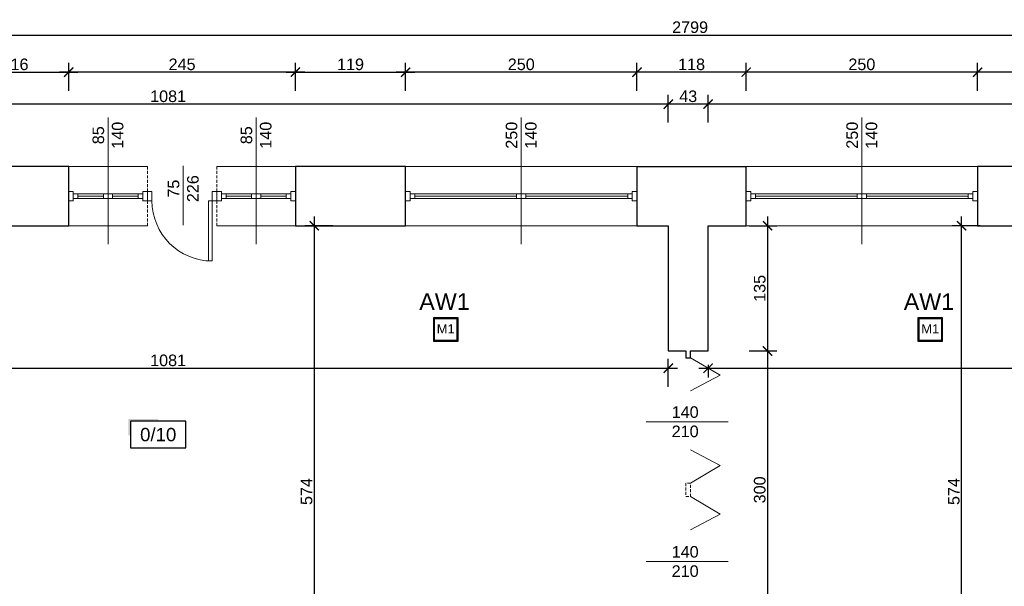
# Model space of a CAD drawing. Header units: millimetres. Extents: x 2709036 to 2756280, y 168165 to 192362.
# Tile 77 of 192: x 2714866 to 2715930, y 191542 to 192154. Entities that reach past the tile are written whole.
import ezdxf
from ezdxf.enums import TextEntityAlignment as Align

# ---------------------------------------------------------------- set-up
doc = ezdxf.new("R2010")
doc.units = ezdxf.units.MM
doc.header["$MEASUREMENT"] = 0
doc.linetypes.add('HIDDEN2', pattern=[4.7625, 3.175, -1.5875])
doc.layers.add('6 - OPISY', color=7, linetype='Continuous')
doc.layers.add('Oświetlenie awaryjne', color=1, linetype='Continuous')
for name, color, linetype, lineweight in [('__MAZ_OPIS_STOLARKA', 7, 'Continuous', 0), ('__MAZ_SCHODY', 7, 'Continuous', 0), ('__MAZ_STOLARKA DRZWIOWA ISTN', 7, 'Continuous', 9), ('__MAZ_STOLARKA OKIENNA', 7, 'Continuous', 9), ('__MAZ_WYMIARY', 7, 'Continuous', 9), ('__MAZ_ŚCIANY ISTNIEJĄCE', 7, 'Continuous', 30)]:
    doc.layers.add(name, color=color, linetype=linetype, lineweight=lineweight)
doc.styles.add('Arial', font='arial.ttf')
doc.styles.add('Dimensions', font='arial.ttf')
doc.styles.add('Malanow_1_100', font='isocpeur.ttf')
doc.styles.get("Standard").update_dxf_attribs({"font": 'arial.ttf'})
doc.styles.add('styl1', font='arial.ttf')
doc.dimstyles.new('100', dxfattribs={"dimtxt": 10, "dimasz": 10, "dimexe": 18, "dimexo": 15, "dimgap": 9, "dimtad": 1, "dimdec": 1, "dimrnd": 0.5, "dimdsep": 46, "dimtxsty": 'Dimensions', "dimblk": 'ARCHTICK', "dimcen": 9, "dimdle": 10, "dimadec": 1, "dimazin": 2, "dimtfac": 1, "dimtdec": 4, "dimtofl": 0, "dimtmove": 2, "dimatfit": 3, "dimfxl": 1, "dimtolj": 1, "dimtzin": 0, "dimarcsym": 0})

# ---------------------------------------------------------------- blocks, each defined once
blk = doc.blocks.new('*U9')
at = {"ltscale": 10}
blk.add_hatch(color=256, dxfattribs=at).paths.add_polyline_path([(0, 26), (-25, 26), (-27, 26), (-27, 11.46), (-25, 11.46), (-25, 24), (0, 24)])
blk.add_lwpolyline([(-25, 0), (25, 0), (25, 24), (-25, 24)], close=True, dxfattribs=at)
at = {"layer": '6 - OPISY'}
for tag, p in [('NRPOM', (0, 6)), ('WYSPOM', (3.39, -15.66))]:
    blk.add_attdef(tag, text='', height=12, dxfattribs=at).set_placement(p, align=Align.CENTER)
blk = doc.blocks.new('_ArchTick')
at = {"color": 0, "linetype": 'ByBlock', "const_width": 0.15}
blk.add_lwpolyline([(-0.5, -0.5), (0.5, 0.5)], dxfattribs=at)
blk = doc.blocks.new('*D876')
at = {"layer": '__MAZ_WYMIARY', "color": 0, "lineweight": -2}
for p, q in [((2714485.7, 191757.3), (2714485.7, 191787.3)), ((2715566.7, 191757.3), (2715566.7, 191787.3)), ((2714475.7, 191777.3), (2715576.7, 191777.3))]:
    blk.add_line(p, q, dxfattribs=at)
at = {"layer": 'Defpoints', "color": 0, "lineweight": 30}
for p in [(2715566.7, 191777.3), (2715566.7, 191495.9), (2714485.7, 191441)]:
    blk.add_point(p, dxfattribs=at)
at = {"layer": '__MAZ_WYMIARY', "color": 0, "lineweight": -2, "xscale": 10, "yscale": 10, "zscale": 10, "rotation": 180}
blk.add_blockref('_ArchTick', (2714485.7, 191777.3), dxfattribs=at)
at = {"layer": '__MAZ_WYMIARY', "color": 0, "lineweight": -2, "xscale": 10, "yscale": 10, "zscale": 10}
blk.add_blockref('_ArchTick', (2715566.7, 191777.3), dxfattribs=at)
at = {"layer": '__MAZ_WYMIARY', "color": 0, "lineweight": 5, "insert": (2715026.2, 191785.7), "char_height": 12.5, "attachment_point": 5, "style": 'Arial'}
blk.add_mtext('\\A1;1081', dxfattribs=at)
blk = doc.blocks.new('*D877')
at = {"layer": '__MAZ_WYMIARY', "color": 0, "lineweight": -2}
for p, q in [((2715184.1, 191941.1), (2715184.1, 191347.1)), ((2715204.1, 191931.1), (2715174.1, 191931.1)), ((2715184.1, 191357.1), (2715194.1, 191357.1))]:
    blk.add_line(p, q, dxfattribs=at)
at = {"layer": 'Defpoints', "color": 0, "lineweight": 30}
for p in [(2715256, 191931.1), (2715182.1, 191357.1), (2715184.1, 191357.1)]:
    blk.add_point(p, dxfattribs=at)
at = {"layer": '__MAZ_WYMIARY', "color": 0, "lineweight": -2, "xscale": 10, "yscale": 10, "zscale": 10}
for p, rotation in [((2715184.1, 191931.1), 90), ((2715184.1, 191357.1), 270)]:
    blk.add_blockref('_ArchTick', p, dxfattribs=dict(at, rotation=rotation))
at = {"layer": '__MAZ_WYMIARY', "color": 0, "lineweight": 5, "insert": (2715175.8, 191644.1), "char_height": 12.5, "attachment_point": 5, "rotation": 90, "style": 'Arial'}
blk.add_mtext('\\A1;574', dxfattribs=at)
blk = doc.blocks.new('*D878')
at = {"layer": '__MAZ_WYMIARY', "color": 0, "lineweight": -2}
for p, q in [((2715673.9, 191941.1), (2715673.9, 191785.9)), ((2715653.9, 191931.1), (2715683.9, 191931.1)), ((2715653.9, 191795.9), (2715683.9, 191795.9))]:
    blk.add_line(p, q, dxfattribs=at)
at = {"layer": 'Defpoints', "color": 0, "lineweight": 30}
for p in [(2715609.7, 191931.1), (2715609.7, 191795.9), (2715673.9, 191795.9)]:
    blk.add_point(p, dxfattribs=at)
at = {"layer": '__MAZ_WYMIARY', "color": 0, "lineweight": -2, "xscale": 10, "yscale": 10, "zscale": 10}
for p, rotation in [((2715673.9, 191931.1), 90), ((2715673.9, 191795.9), 270)]:
    blk.add_blockref('_ArchTick', p, dxfattribs=dict(at, rotation=rotation))
at = {"layer": '__MAZ_WYMIARY', "color": 0, "lineweight": 5, "insert": (2715665.5, 191863.5), "char_height": 12.5, "attachment_point": 5, "rotation": 90, "style": 'Arial'}
blk.add_mtext('\\A1;135', dxfattribs=at)
blk = doc.blocks.new('*D879')
at = {"layer": '__MAZ_WYMIARY', "color": 0, "lineweight": -2}
for p, q in [((2715673.9, 191805.9), (2715673.9, 191485.9)), ((2715653.9, 191795.9), (2715683.9, 191795.9)), ((2715653.9, 191495.9), (2715683.9, 191495.9))]:
    blk.add_line(p, q, dxfattribs=at)
at = {"layer": 'Defpoints', "color": 0, "lineweight": 30}
for p in [(2715609.7, 191795.9), (2715609.7, 191495.9), (2715673.9, 191495.9)]:
    blk.add_point(p, dxfattribs=at)
at = {"layer": '__MAZ_WYMIARY', "color": 0, "lineweight": -2, "xscale": 10, "yscale": 10, "zscale": 10}
for p, rotation in [((2715673.9, 191795.9), 90), ((2715673.9, 191495.9), 270)]:
    blk.add_blockref('_ArchTick', p, dxfattribs=dict(at, rotation=rotation))
at = {"layer": '__MAZ_WYMIARY', "color": 0, "lineweight": 5, "insert": (2715665.5, 191645.9), "char_height": 12.5, "attachment_point": 5, "rotation": 90, "style": 'Arial'}
blk.add_mtext('\\A1;300', dxfattribs=at)
blk = doc.blocks.new('*D881')
at = {"layer": '__MAZ_WYMIARY', "color": 0, "lineweight": -2}
for p, q in [((2715883.5, 191347.1), (2715883.5, 191941.1)), ((2715903.5, 191931.1), (2715873.5, 191931.1)), ((2715883.5, 191357.1), (2715893.5, 191357.1))]:
    blk.add_line(p, q, dxfattribs=at)
at = {"layer": 'Defpoints', "color": 0, "lineweight": 30}
for p in [(2715883.5, 191931.1), (2715918.5, 191931.1), (2715870.1, 191357.1)]:
    blk.add_point(p, dxfattribs=at)
at = {"layer": '__MAZ_WYMIARY', "color": 0, "lineweight": -2, "xscale": 10, "yscale": 10, "zscale": 10}
for p, rotation in [((2715883.5, 191931.1), 90), ((2715883.5, 191357.1), 270)]:
    blk.add_blockref('_ArchTick', p, dxfattribs=dict(at, rotation=rotation))
at = {"layer": '__MAZ_WYMIARY', "color": 0, "lineweight": 5, "insert": (2715875.2, 191644.1), "char_height": 12.5, "attachment_point": 5, "rotation": 90, "style": 'Arial'}
blk.add_mtext('\\A1;574', dxfattribs=at)
blk = doc.blocks.new('*D882')
at = {"layer": '__MAZ_WYMIARY', "color": 0, "lineweight": -2}
for p, q in [((2715599.7, 191777.3), (2716699.7, 191777.3)), ((2715609.7, 191780.9), (2715609.7, 191767.3)), ((2716689.7, 191777.3), (2716689.7, 191767.3))]:
    blk.add_line(p, q, dxfattribs=at)
at = {"layer": 'Defpoints', "color": 0, "lineweight": 30}
for p in [(2715609.7, 191795.9), (2716689.7, 191789.3), (2716689.7, 191777.3)]:
    blk.add_point(p, dxfattribs=at)
at = {"layer": '__MAZ_WYMIARY', "color": 0, "lineweight": -2, "xscale": 10, "yscale": 10, "zscale": 10, "rotation": 180}
blk.add_blockref('_ArchTick', (2715609.7, 191777.3), dxfattribs=at)
at = {"layer": '__MAZ_WYMIARY', "color": 0, "lineweight": -2, "xscale": 10, "yscale": 10, "zscale": 10}
blk.add_blockref('_ArchTick', (2716689.7, 191777.3), dxfattribs=at)
at = {"layer": '__MAZ_WYMIARY', "color": 0, "lineweight": 5, "insert": (2716149.7, 191785.7), "char_height": 12.5, "attachment_point": 5, "style": 'Arial'}
blk.add_mtext('\\A1;1080', dxfattribs=at)
blk = doc.blocks.new('*D993')
at = {"layer": '__MAZ_WYMIARY', "color": 0, "lineweight": -2}
for p, q in [((2715609.7, 192042.5), (2715609.7, 192072.5)), ((2716689.7, 192042.5), (2716689.7, 192072.5)), ((2716699.7, 192062.5), (2715599.7, 192062.5))]:
    blk.add_line(p, q, dxfattribs=at)
at = {"layer": 'Defpoints', "color": 0, "lineweight": 30}
for p in [(2715609.7, 192062.5), (2715609.7, 191931.1), (2716689.7, 191931.1)]:
    blk.add_point(p, dxfattribs=at)
at = {"layer": '__MAZ_WYMIARY', "color": 0, "lineweight": -2, "xscale": 10, "yscale": 10, "zscale": 10, "rotation": 180}
blk.add_blockref('_ArchTick', (2715609.7, 192062.5), dxfattribs=at)
at = {"layer": '__MAZ_WYMIARY', "color": 0, "lineweight": -2, "xscale": 10, "yscale": 10, "zscale": 10}
blk.add_blockref('_ArchTick', (2716689.7, 192062.5), dxfattribs=at)
at = {"layer": '__MAZ_WYMIARY', "color": 0, "lineweight": 5, "insert": (2716149.7, 192070.9), "char_height": 12.5, "attachment_point": 5, "style": 'Arial'}
blk.add_mtext('\\A1;1080', dxfattribs=at)
blk = doc.blocks.new('*D994')
at = {"layer": '__MAZ_WYMIARY', "color": 0, "lineweight": -2}
for p, q in [((2715566.7, 192042.5), (2715566.7, 192072.5)), ((2715609.7, 192042.5), (2715609.7, 192072.5)), ((2715619.7, 192062.5), (2715556.7, 192062.5))]:
    blk.add_line(p, q, dxfattribs=at)
at = {"layer": 'Defpoints', "color": 0, "lineweight": 30}
for p in [(2715566.7, 192062.5), (2715566.7, 191931.1), (2715609.7, 191931.1)]:
    blk.add_point(p, dxfattribs=at)
at = {"layer": '__MAZ_WYMIARY', "color": 0, "lineweight": -2, "xscale": 10, "yscale": 10, "zscale": 10, "rotation": 180}
blk.add_blockref('_ArchTick', (2715566.7, 192062.5), dxfattribs=at)
at = {"layer": '__MAZ_WYMIARY', "color": 0, "lineweight": -2, "xscale": 10, "yscale": 10, "zscale": 10}
blk.add_blockref('_ArchTick', (2715609.7, 192062.5), dxfattribs=at)
at = {"layer": '__MAZ_WYMIARY', "color": 0, "lineweight": 5, "insert": (2715588.2, 192070.9), "char_height": 12.5, "attachment_point": 5, "style": 'Arial'}
blk.add_mtext('\\A1;43', dxfattribs=at)
blk = doc.blocks.new('*D995')
at = {"layer": '__MAZ_WYMIARY', "color": 0, "lineweight": -2}
for p, q in [((2714485.7, 192042.5), (2714485.7, 192072.5)), ((2715566.7, 192042.5), (2715566.7, 192072.5)), ((2715576.7, 192062.5), (2714475.7, 192062.5))]:
    blk.add_line(p, q, dxfattribs=at)
at = {"layer": 'Defpoints', "color": 0, "lineweight": 30}
for p in [(2714485.7, 192062.5), (2714485.7, 191931.1), (2715566.7, 191931.1)]:
    blk.add_point(p, dxfattribs=at)
at = {"layer": '__MAZ_WYMIARY', "color": 0, "lineweight": -2, "xscale": 10, "yscale": 10, "zscale": 10, "rotation": 180}
blk.add_blockref('_ArchTick', (2714485.7, 192062.5), dxfattribs=at)
at = {"layer": '__MAZ_WYMIARY', "color": 0, "lineweight": -2, "xscale": 10, "yscale": 10, "zscale": 10}
blk.add_blockref('_ArchTick', (2715566.7, 192062.5), dxfattribs=at)
at = {"layer": '__MAZ_WYMIARY', "color": 0, "lineweight": 5, "insert": (2715026.2, 192070.9), "char_height": 12.5, "attachment_point": 5, "style": 'Arial'}
blk.add_mtext('\\A1;1081', dxfattribs=at)
blk = doc.blocks.new('*D1003')
at = {"layer": '__MAZ_WYMIARY', "color": 0, "lineweight": -2}
for p, q in [((2715900.8, 192077), (2715900.8, 192107)), ((2716018, 192077), (2716018, 192107)), ((2716028, 192097), (2715890.8, 192097))]:
    blk.add_line(p, q, dxfattribs=at)
at = {"layer": 'Defpoints', "color": 0, "lineweight": 30}
for p in [(2715900.8, 192097), (2715900.8, 191995.1), (2716018, 191995.1)]:
    blk.add_point(p, dxfattribs=at)
at = {"layer": '__MAZ_WYMIARY', "color": 0, "lineweight": -2, "xscale": 10, "yscale": 10, "zscale": 10, "rotation": 180}
blk.add_blockref('_ArchTick', (2715900.8, 192097), dxfattribs=at)
at = {"layer": '__MAZ_WYMIARY', "color": 0, "lineweight": -2, "xscale": 10, "yscale": 10, "zscale": 10}
blk.add_blockref('_ArchTick', (2716018, 192097), dxfattribs=at)
at = {"layer": '__MAZ_WYMIARY', "color": 0, "lineweight": 5, "insert": (2715959.4, 192105.3), "char_height": 12.5, "attachment_point": 5, "style": 'Arial'}
blk.add_mtext('\\A1;117', dxfattribs=at)
blk = doc.blocks.new('*D1004')
at = {"layer": '__MAZ_WYMIARY', "color": 0, "lineweight": -2}
for p, q in [((2715650.8, 192077), (2715650.8, 192107)), ((2715900.8, 192077), (2715900.8, 192107)), ((2715910.8, 192097), (2715640.8, 192097))]:
    blk.add_line(p, q, dxfattribs=at)
at = {"layer": 'Defpoints', "color": 0, "lineweight": 30}
for p in [(2715650.8, 192097), (2715650.8, 191995.1), (2715900.8, 191995.1)]:
    blk.add_point(p, dxfattribs=at)
at = {"layer": '__MAZ_WYMIARY', "color": 0, "lineweight": -2, "xscale": 10, "yscale": 10, "zscale": 10, "rotation": 180}
blk.add_blockref('_ArchTick', (2715650.8, 192097), dxfattribs=at)
at = {"layer": '__MAZ_WYMIARY', "color": 0, "lineweight": -2, "xscale": 10, "yscale": 10, "zscale": 10}
blk.add_blockref('_ArchTick', (2715900.8, 192097), dxfattribs=at)
at = {"layer": '__MAZ_WYMIARY', "color": 0, "lineweight": 5, "insert": (2715775.8, 192105.4), "char_height": 12.5, "attachment_point": 5, "style": 'Arial'}
blk.add_mtext('\\A1;250', dxfattribs=at)
blk = doc.blocks.new('*D1005')
at = {"layer": '__MAZ_WYMIARY', "color": 0, "lineweight": -2}
for p, q in [((2715532.8, 192077), (2715532.8, 192107)), ((2715650.8, 192077), (2715650.8, 192107)), ((2715660.8, 192097), (2715522.8, 192097))]:
    blk.add_line(p, q, dxfattribs=at)
at = {"layer": 'Defpoints', "color": 0, "lineweight": 30}
for p in [(2715532.8, 192097), (2715532.8, 191995.1), (2715650.8, 191995.1)]:
    blk.add_point(p, dxfattribs=at)
at = {"layer": '__MAZ_WYMIARY', "color": 0, "lineweight": -2, "xscale": 10, "yscale": 10, "zscale": 10, "rotation": 180}
blk.add_blockref('_ArchTick', (2715532.8, 192097), dxfattribs=at)
at = {"layer": '__MAZ_WYMIARY', "color": 0, "lineweight": -2, "xscale": 10, "yscale": 10, "zscale": 10}
blk.add_blockref('_ArchTick', (2715650.8, 192097), dxfattribs=at)
at = {"layer": '__MAZ_WYMIARY', "color": 0, "lineweight": 5, "insert": (2715591.8, 192105.4), "char_height": 12.5, "attachment_point": 5, "style": 'Arial'}
blk.add_mtext('\\A1;118', dxfattribs=at)
blk = doc.blocks.new('*D1006')
at = {"layer": '__MAZ_WYMIARY', "color": 0, "lineweight": -2}
for p, q in [((2715282.8, 192077), (2715282.8, 192107)), ((2715532.8, 192077), (2715532.8, 192107)), ((2715542.8, 192097), (2715272.8, 192097))]:
    blk.add_line(p, q, dxfattribs=at)
at = {"layer": 'Defpoints', "color": 0, "lineweight": 30}
for p in [(2715282.8, 192097), (2715282.8, 191995.1), (2715532.8, 191995.1)]:
    blk.add_point(p, dxfattribs=at)
at = {"layer": '__MAZ_WYMIARY', "color": 0, "lineweight": -2, "xscale": 10, "yscale": 10, "zscale": 10, "rotation": 180}
blk.add_blockref('_ArchTick', (2715282.8, 192097), dxfattribs=at)
at = {"layer": '__MAZ_WYMIARY', "color": 0, "lineweight": -2, "xscale": 10, "yscale": 10, "zscale": 10}
blk.add_blockref('_ArchTick', (2715532.8, 192097), dxfattribs=at)
at = {"layer": '__MAZ_WYMIARY', "color": 0, "lineweight": 5, "insert": (2715407.8, 192105.4), "char_height": 12.5, "attachment_point": 5, "style": 'Arial'}
blk.add_mtext('\\A1;250', dxfattribs=at)
blk = doc.blocks.new('*D1007')
at = {"layer": '__MAZ_WYMIARY', "color": 0, "lineweight": -2}
for p, q in [((2715163.8, 192077), (2715163.8, 192107)), ((2715282.8, 192077), (2715282.8, 192107)), ((2715153.8, 192097), (2715292.8, 192097))]:
    blk.add_line(p, q, dxfattribs=at)
at = {"layer": 'Defpoints', "color": 0, "lineweight": 30}
for p in [(2715282.8, 192097), (2715163.8, 191995.1), (2715282.8, 191995.1)]:
    blk.add_point(p, dxfattribs=at)
at = {"layer": '__MAZ_WYMIARY', "color": 0, "lineweight": -2, "xscale": 10, "yscale": 10, "zscale": 10, "rotation": 180}
blk.add_blockref('_ArchTick', (2715163.8, 192097), dxfattribs=at)
at = {"layer": '__MAZ_WYMIARY', "color": 0, "lineweight": -2, "xscale": 10, "yscale": 10, "zscale": 10}
blk.add_blockref('_ArchTick', (2715282.8, 192097), dxfattribs=at)
at = {"layer": '__MAZ_WYMIARY', "color": 0, "lineweight": 5, "insert": (2715223.3, 192105.4), "char_height": 12.5, "attachment_point": 5, "style": 'Arial'}
blk.add_mtext('\\A1;119', dxfattribs=at)
blk = doc.blocks.new('*D1008')
at = {"layer": '__MAZ_WYMIARY', "color": 0, "lineweight": -2}
for p, q in [((2714918.8, 192077), (2714918.8, 192107)), ((2715163.8, 192077), (2715163.8, 192107)), ((2715173.8, 192097), (2714908.8, 192097))]:
    blk.add_line(p, q, dxfattribs=at)
at = {"layer": 'Defpoints', "color": 0, "lineweight": 30}
for p in [(2714918.8, 192097), (2714918.8, 191995.1), (2715163.8, 191995.1)]:
    blk.add_point(p, dxfattribs=at)
at = {"layer": '__MAZ_WYMIARY', "color": 0, "lineweight": -2, "xscale": 10, "yscale": 10, "zscale": 10, "rotation": 180}
blk.add_blockref('_ArchTick', (2714918.8, 192097), dxfattribs=at)
at = {"layer": '__MAZ_WYMIARY', "color": 0, "lineweight": -2, "xscale": 10, "yscale": 10, "zscale": 10}
blk.add_blockref('_ArchTick', (2715163.8, 192097), dxfattribs=at)
at = {"layer": '__MAZ_WYMIARY', "color": 0, "lineweight": 5, "insert": (2715041.3, 192105.4), "char_height": 12.5, "attachment_point": 5, "style": 'Arial'}
blk.add_mtext('\\A1;245', dxfattribs=at)
blk = doc.blocks.new('*D1009')
at = {"layer": '__MAZ_WYMIARY', "color": 0, "lineweight": -2}
for p, q in [((2714802.8, 192077), (2714802.8, 192107)), ((2714918.8, 192077), (2714918.8, 192107)), ((2714792.8, 192097), (2714928.8, 192097))]:
    blk.add_line(p, q, dxfattribs=at)
at = {"layer": 'Defpoints', "color": 0, "lineweight": 30}
for p in [(2714918.8, 192097), (2714802.8, 191995.1), (2714918.8, 191995.1)]:
    blk.add_point(p, dxfattribs=at)
at = {"layer": '__MAZ_WYMIARY', "color": 0, "lineweight": -2, "xscale": 10, "yscale": 10, "zscale": 10, "rotation": 180}
blk.add_blockref('_ArchTick', (2714802.8, 192097), dxfattribs=at)
at = {"layer": '__MAZ_WYMIARY', "color": 0, "lineweight": -2, "xscale": 10, "yscale": 10, "zscale": 10}
blk.add_blockref('_ArchTick', (2714918.8, 192097), dxfattribs=at)
at = {"layer": '__MAZ_WYMIARY', "color": 0, "lineweight": 5, "insert": (2714860.8, 192105.4), "char_height": 12.5, "attachment_point": 5, "style": 'Arial'}
blk.add_mtext('\\A1;116', dxfattribs=at)
blk = doc.blocks.new('*D1012')
at = {"layer": '__MAZ_WYMIARY', "color": 0, "lineweight": -2}
for p, q in [((2714190.7, 192117.1), (2714190.7, 192147.1)), ((2716989.7, 192117.1), (2716989.7, 192147.1)), ((2714180.7, 192137.1), (2716999.7, 192137.1))]:
    blk.add_line(p, q, dxfattribs=at)
at = {"layer": 'Defpoints', "color": 0, "lineweight": 30}
for p in [(2716989.7, 192137.1), (2714190.7, 191995.1), (2716989.7, 191995.1)]:
    blk.add_point(p, dxfattribs=at)
at = {"layer": '__MAZ_WYMIARY', "color": 0, "lineweight": -2, "xscale": 10, "yscale": 10, "zscale": 10, "rotation": 180}
blk.add_blockref('_ArchTick', (2714190.7, 192137.1), dxfattribs=at)
at = {"layer": '__MAZ_WYMIARY', "color": 0, "lineweight": -2, "xscale": 10, "yscale": 10, "zscale": 10}
blk.add_blockref('_ArchTick', (2716989.7, 192137.1), dxfattribs=at)
at = {"layer": '__MAZ_WYMIARY', "color": 0, "lineweight": 5, "insert": (2715590.2, 192145.5), "char_height": 12.5, "attachment_point": 5, "style": 'Arial'}
blk.add_mtext('\\A1;2799', dxfattribs=at)
blk = doc.blocks.new('*U718')
at = {"layer": 'Oświetlenie awaryjne'}
h = blk.add_hatch(color=256, dxfattribs=at)
h.dxf.hatch_style = 1
h.paths.add_polyline_path([(-13, -13), (13, -13), (13, 13), (-13, 13)])
h.paths.add_polyline_path([(-12, -12), (12, -12), (12, 12), (-12, 12)], flags=16)
for points in [[(-13, 13), (13, 13), (13, -13), (-13, -13)], [(-12, 12), (12, 12), (12, -12), (-12, -12)]]:
    blk.add_lwpolyline(points, close=True, dxfattribs=at)
at = {"layer": 'Oświetlenie awaryjne', "attachment_point": 1, "style": 'Malanow_1_100'}
for s, width, insert, char_height in [('{\\fArial|b0|i0|c238|p34;AW1}', 59.666, (-28.6, 39.1), 18), ('\\pxqc;{\\fArial|b0|i0|c238|p34;M1}', 26, (-13, 5.7), 10)]:
    blk.add_mtext_dynamic_manual_height_columns(s, width=width, gutter_width=669.5, heights=[0], dxfattribs=dict(at, insert=insert, char_height=char_height))

msp = doc.modelspace()

# ---------------------------------------------------------------- linework, layer by layer
at = {"layer": '__MAZ_OPIS_STOLARKA', "color": 252}
for points in [[(2714961.3, 191911.1), (2714961.3, 192048.2)], [(2715121.3, 191911.1), (2715121.3, 192048.2)], [(2715407.8, 191911.1), (2715407.8, 192048.2)], [(2715775.8, 191911.1), (2715775.8, 192048.2)], [(2715042.6, 191931.8), (2715042.6, 191995.7)], [(2715542.6, 191719.4), (2715631.3, 191719.4)], [(2715542.6, 191568.5), (2715631.3, 191568.5)]]:
    msp.add_lwpolyline(points, dxfattribs=at)
at = {"layer": '__MAZ_SCHODY', "color": 252, "linetype": 'HIDDEN2', "lineweight": 5}
for p, q in [((2715003.8, 191995.1), (2714918.8, 191995.1)), ((2715003.8, 191968.1), (2715003.8, 191995.1)), ((2715078.8, 191995.1), (2715078.8, 191968.1)), ((2715163.8, 191995.1), (2715078.8, 191995.1)), ((2715532.8, 191995.1), (2715282.8, 191995.1)), ((2715900.8, 191995.1), (2715650.8, 191995.1)), ((2715003.8, 191931.1), (2715003.8, 191958.1)), ((2715078.8, 191958.1), (2715078.8, 191931.1)), ((2714918.8, 191931.1), (2715003.8, 191931.1)), ((2715078.8, 191931.1), (2715163.8, 191931.1)), ((2715282.8, 191931.1), (2715532.8, 191931.1)), ((2715650.8, 191931.1), (2715900.8, 191931.1)), ((2715590.7, 191653.2), (2715585.7, 191653.2)), ((2715585.7, 191653.2), (2715585.7, 191638.6)), ((2715590.7, 191638.6), (2715590.7, 191653.2)), ((2715585.7, 191638.6), (2715590.7, 191638.6))]:
    msp.add_line(p, q, dxfattribs=at)
at = {"layer": '__MAZ_STOLARKA DRZWIOWA ISTN', "color": 252, "linetype": 'Continuous'}
for points in [[(2715008.8, 191968.1), (2715003.8, 191968.1), (2715003.8, 191958.1), (2715008.8, 191958.1)], [(2715073.8, 191968.1), (2715078.8, 191968.1), (2715078.8, 191958.1), (2715073.8, 191958.1)], [(2715073.8, 191958.1), (2715069.8, 191958.1), (2715069.8, 191893.1), (2715073.8, 191893.1)]]:
    msp.add_lwpolyline(points, close=True, dxfattribs=at)
for points in [[(2715590.7, 191788.6), (2715622.7, 191769.6), (2715590.7, 191752.7)], [(2715590.7, 191653.2), (2715622.7, 191672.2), (2715590.7, 191689.1)], [(2715590.7, 191638.6), (2715622.7, 191619.6), (2715590.7, 191602.7)]]:
    msp.add_lwpolyline(points, dxfattribs=at)
msp.add_arc((2715073.8, 191958.1), 65, 180, 270, dxfattribs=at)
at = {"layer": '__MAZ_STOLARKA OKIENNA', "color": 252, "linetype": 'Continuous'}
for p, q in [((2714918.8, 191995.1), (2715003.8, 191995.1)), ((2715078.8, 191995.1), (2715163.8, 191995.1)), ((2715282.8, 191995.1), (2715532.8, 191995.1)), ((2715650.8, 191995.1), (2715900.8, 191995.1)), ((2714928.8, 191960.6), (2714928.8, 191965.6)), ((2714928.8, 191963.1), (2714956.3, 191963.1)), ((2714956.3, 191960.6), (2714956.3, 191965.6)), ((2714966.3, 191960.6), (2714966.3, 191965.6)), ((2714993.8, 191963.1), (2714966.3, 191963.1)), ((2714993.8, 191960.6), (2714993.8, 191965.6)), ((2715088.8, 191960.6), (2715088.8, 191965.6)), ((2715088.8, 191963.1), (2715116.3, 191963.1)), ((2715116.3, 191960.6), (2715116.3, 191965.6)), ((2715126.3, 191960.6), (2715126.3, 191965.6)), ((2715153.8, 191963.1), (2715126.3, 191963.1)), ((2715153.8, 191960.6), (2715153.8, 191965.6)), ((2715292.8, 191960.6), (2715292.8, 191965.6)), ((2715292.8, 191963.1), (2715402.8, 191963.1)), ((2715402.8, 191960.6), (2715402.8, 191965.6)), ((2715412.8, 191960.6), (2715412.8, 191965.6)), ((2715522.8, 191963.1), (2715412.8, 191963.1)), ((2715522.8, 191960.6), (2715522.8, 191965.6)), ((2715660.8, 191960.6), (2715660.8, 191965.6)), ((2715660.8, 191963.1), (2715770.8, 191963.1)), ((2715770.8, 191960.6), (2715770.8, 191965.6)), ((2715780.8, 191960.6), (2715780.8, 191965.6)), ((2715890.8, 191963.1), (2715780.8, 191963.1)), ((2715890.8, 191960.6), (2715890.8, 191965.6)), ((2714918.8, 191931.1), (2715003.8, 191931.1)), ((2715078.8, 191931.1), (2715163.8, 191931.1)), ((2715282.8, 191931.1), (2715532.8, 191931.1)), ((2715650.8, 191931.1), (2715900.8, 191931.1))]:
    msp.add_line(p, q, dxfattribs=at)
for points in [[(2714923.8, 191968.1), (2714918.8, 191968.1), (2714918.8, 191958.1), (2714923.8, 191958.1)], [(2714998.8, 191968.1), (2715003.8, 191968.1), (2715003.8, 191958.1), (2714998.8, 191958.1)], [(2715083.8, 191968.1), (2715078.8, 191968.1), (2715078.8, 191958.1), (2715083.8, 191958.1)], [(2715158.8, 191968.1), (2715163.8, 191968.1), (2715163.8, 191958.1), (2715158.8, 191958.1)], [(2715287.8, 191968.1), (2715282.8, 191968.1), (2715282.8, 191958.1), (2715287.8, 191958.1)], [(2715527.8, 191968.1), (2715532.8, 191968.1), (2715532.8, 191958.1), (2715527.8, 191958.1)], [(2715655.8, 191968.1), (2715650.8, 191968.1), (2715650.8, 191958.1), (2715655.8, 191958.1)], [(2715895.8, 191968.1), (2715900.8, 191968.1), (2715900.8, 191958.1), (2715895.8, 191958.1)], [(2714923.8, 191960.6), (2714923.8, 191965.6), (2714961.3, 191965.6), (2714961.3, 191960.6)], [(2714998.8, 191960.6), (2714998.8, 191965.6), (2714961.3, 191965.6), (2714961.3, 191960.6)], [(2715083.8, 191960.6), (2715083.8, 191965.6), (2715121.3, 191965.6), (2715121.3, 191960.6)], [(2715158.8, 191960.6), (2715158.8, 191965.6), (2715121.3, 191965.6), (2715121.3, 191960.6)], [(2715287.8, 191960.6), (2715287.8, 191965.6), (2715407.8, 191965.6), (2715407.8, 191960.6)], [(2715527.8, 191960.6), (2715527.8, 191965.6), (2715407.8, 191965.6), (2715407.8, 191960.6)], [(2715655.8, 191960.6), (2715655.8, 191965.6), (2715775.8, 191965.6), (2715775.8, 191960.6)], [(2715895.8, 191960.6), (2715895.8, 191965.6), (2715775.8, 191965.6), (2715775.8, 191960.6)]]:
    msp.add_lwpolyline(points, close=True, dxfattribs=at)
at = {"layer": '__MAZ_ŚCIANY ISTNIEJĄCE', "color": 252, "ltscale": 15}
for p, q in [((2714918.8, 191995.1), (2714802.8, 191995.1)), ((2714918.8, 191931.1), (2714918.8, 191995.1)), ((2715163.8, 191995.1), (2715163.8, 191931.1)), ((2715282.8, 191995.1), (2715163.8, 191995.1)), ((2715282.8, 191931.1), (2715282.8, 191995.1)), ((2715532.8, 191995.1), (2715532.8, 191931.1)), ((2715532.8, 191995.1), (2715650.8, 191995.1)), ((2715650.8, 191931.1), (2715650.8, 191995.1)), ((2715900.8, 191995.1), (2715900.8, 191931.1)), ((2716018, 191995.1), (2715900.8, 191995.1)), ((2714802.8, 191931.1), (2714918.8, 191931.1)), ((2715163.8, 191931.1), (2715282.8, 191931.1)), ((2715532.8, 191931.1), (2715566.7, 191931.1)), ((2715566.7, 191931.1), (2715566.7, 191795.9)), ((2715609.7, 191795.9), (2715609.7, 191931.1)), ((2715609.7, 191931.1), (2715650.8, 191931.1)), ((2715900.8, 191931.1), (2716018, 191931.1)), ((2715566.7, 191795.9), (2715585.7, 191795.9)), ((2715585.7, 191795.9), (2715585.7, 191788.6)), ((2715585.7, 191788.6), (2715590.7, 191788.6)), ((2715590.7, 191795.9), (2715609.7, 191795.9)), ((2715590.7, 191788.6), (2715590.7, 191795.9))]:
    msp.add_line(p, q, dxfattribs=at)

# ---------------------------------------------------------------- block references
at = {"layer": '6 - OPISY', "color": 252, "xscale": 1.2, "yscale": 1.2, "zscale": 1.2}
msp.add_blockref('*U9', (2715015.5, 191691.2), dxfattribs=at).add_auto_attribs({'NRPOM': '0/10'})
at = {"layer": 'Oświetlenie awaryjne'}
for p in [(2715326.2, 191819.1, 0), (2715849.7, 191819.1, 0)]:
    msp.add_blockref('*U718', p, dxfattribs=at)

# ---------------------------------------------------------------- texts
at = {"layer": '__MAZ_OPIS_STOLARKA', "color": 252, "char_height": 12.5, "width": 38.31, "attachment_point": 5, "rotation": 90, "style": 'styl1'}
for s, insert in [('85\\P140', (2714961.3, 192028.9)), ('85\\P140', (2715121.3, 192028.9)), ('250\\P140', (2715407.8, 192028.9)), ('250\\P140', (2715775.8, 192028.9)), ('75\\P226', (2715042.6, 191971.2))]:
    msp.add_mtext(s, dxfattribs=dict(at, insert=insert))
at = {"layer": '__MAZ_OPIS_STOLARKA', "color": 252, "char_height": 12.5, "width": 38.31, "attachment_point": 5, "style": 'styl1'}
for insert in [(2715584.9, 191719.4), (2715584.9, 191568.5)]:
    msp.add_mtext('\\pxqc;140\\P210', dxfattribs=dict(at, insert=insert))

# ---------------------------------------------------------------- dimensions: what is measured, and where the dimension line sits
at = {"layer": '__MAZ_WYMIARY', "color": 252, "lineweight": 5}
for base, p1, p2, picture, middle in [((2716989.7, 192137.1), (2714190.7, 191995.1), (2716989.7, 191995.1), '*D1012', (2715590.2, 192145.5)), ((2714918.8, 192097), (2714802.8, 191995.1), (2714918.8, 191995.1), '*D1009', (2714860.8, 192105.4)), ((2714918.8, 192097), (2715163.8, 191995.1), (2714918.8, 191995.1), '*D1008', (2715041.3, 192105.4)), ((2715282.8, 192097), (2715163.8, 191995.1), (2715282.8, 191995.1), '*D1007', (2715223.3, 192105.4)), ((2715282.8, 192097), (2715532.8, 191995.1), (2715282.8, 191995.1), '*D1006', (2715407.8, 192105.4)), ((2715532.8, 192097), (2715650.8, 191995.1), (2715532.8, 191995.1), '*D1005', (2715591.8, 192105.4)), ((2715650.8, 192097), (2715900.8, 191995.1), (2715650.8, 191995.1), '*D1004', (2715775.8, 192105.4)), ((2715900.8, 192097), (2716018, 191995.1), (2715900.8, 191995.1), '*D1003', (2715959.4, 192105.3)), ((2714485.7, 192062.5), (2715566.7, 191931.1), (2714485.7, 191931.1), '*D995', (2715026.2, 192070.9)), ((2715566.7, 192062.5), (2715609.7, 191931.1), (2715566.7, 191931.1), '*D994', (2715588.2, 192070.9)), ((2715609.7, 192062.5), (2716689.7, 191931.1), (2715609.7, 191931.1), '*D993', (2716149.7, 192070.9)), ((2715566.7, 191777.3), (2714485.7, 191441), (2715566.7, 191495.9), '*D876', (2715026.2, 191785.7)), ((2716689.7, 191777.3), (2715609.7, 191795.9), (2716689.7, 191789.3), '*D882', (2716149.7, 191785.7))]:
    dim = msp.add_linear_dim(base=base, p1=p1, p2=p2, dimstyle='100', override={"dimtxt": 12.5, "dimexe": 10, "dimgap": 2, "dimdec": 0, "dimtxsty": 'Arial', "dimtmove": 1, "dimfxl": 20, "dimfxlon": 1}, dxfattribs=at)
    dim.commit()
    dim.dimension.update_dxf_attribs({"geometry": picture, "text_midpoint": middle})
for base, p1, p2, picture, middle in [((2715184.1, 191357.1), (2715256, 191931.1), (2715182.1, 191357.1), '*D877', (2715175.8, 191644.1)), ((2715673.9, 191795.9), (2715609.7, 191931.1), (2715609.7, 191795.9), '*D878', (2715665.5, 191863.5)), ((2715883.5, 191931.1), (2715870.1, 191357.1), (2715918.5, 191931.1), '*D881', (2715875.2, 191644.1)), ((2715673.9, 191495.9), (2715609.7, 191795.9), (2715609.7, 191495.9), '*D879', (2715665.5, 191645.9))]:
    dim = msp.add_linear_dim(base=base, p1=p1, p2=p2, angle=90, dimstyle='100', override={"dimtxt": 12.5, "dimexe": 10, "dimgap": 2, "dimdec": 0, "dimtxsty": 'Arial', "dimtmove": 1, "dimfxl": 20, "dimfxlon": 1}, dxfattribs=at)
    dim.commit()
    dim.dimension.update_dxf_attribs({"geometry": picture, "text_midpoint": middle})

doc.saveas('drawing.dxf')
